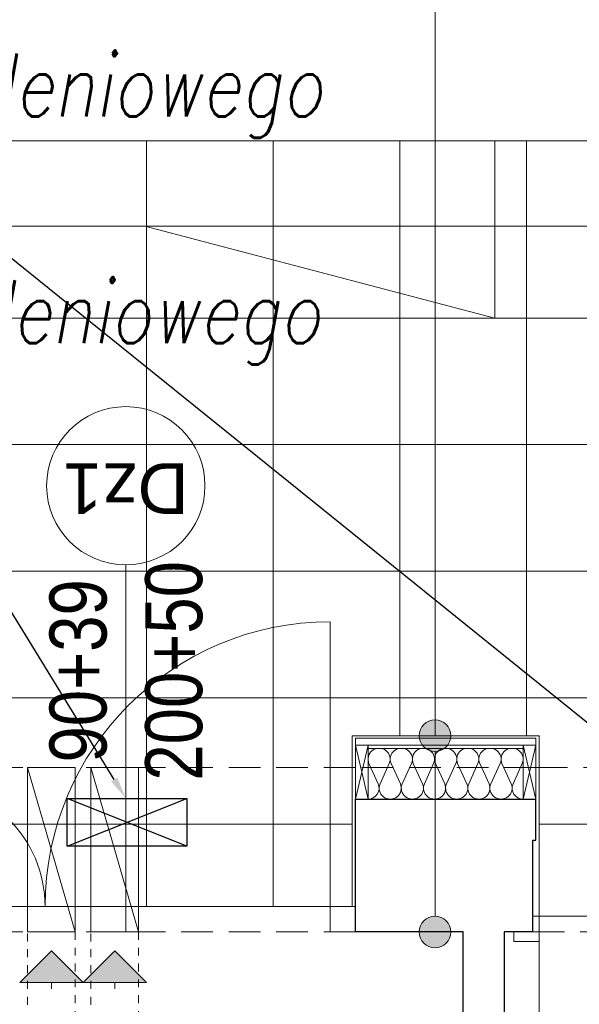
# Model space of a CAD drawing. Extents: x -558982 to 5119495, y -5290134 to 97908.
# Tile 242 of 256: x -427538 to -425770, y -7069 to -3958. Entities that reach past the tile are written whole.
import ezdxf
from ezdxf import colors
from ezdxf.entities.mleader import LeaderData, LeaderLine
from ezdxf.math import Vec2, Vec3

# ---------------------------------------------------------------- set-up
doc = ezdxf.new("R2010")
doc.units = 0
doc.header["$MEASUREMENT"] = 0
doc.linetypes.add('Hidden Line', pattern=[50, 25, -25])
doc.linetypes.add('Krawędzie ukryte', pattern=[150, 100, -50])
for name, color, linetype in [('!OSWIETLENIE-LL', 1, 'Continuous'), ('Arch ocieplenie', 252, 'Continuous'), ('Arch opisy', 252, 'Continuous'), ('Istniejące kominy', 252, 'Continuous')]:
    doc.layers.add(name, color=color, linetype=linetype)
for name, color, linetype, lineweight in [('$ IE_OPISY', 7, 'Continuous', 25), ('Arch drzwi_Nr_Pióra__10', 252, 'Continuous', 18), ('Arch ocieplenie_Nr_Pióra__44', 252, 'Continuous', 13), ('Arch opisy okien_Nr_Pióra__9', 252, 'Continuous', 13), ('Arch opisy_Nr_Pióra__21', 252, 'Continuous', 9), ('Arch opisy_Nr_Pióra__9', 252, 'Continuous', 13), ('Arch wykończenie_Nr_Pióra__81', 252, 'Continuous', 9), ('Arch wykończenie_Nr_Pióra__9', 252, 'Continuous', 13), ('INWENT OPISY_Nr_Pióra__9', 252, 'Continuous', 13), ('INWENT.ŚCIANY_Nr_Pióra__1', 252, 'Continuous', 25), ('INWENT.ŚCIANY_Nr_Pióra__2', 252, 'Continuous', 13), ('INWENT.ŚCIANY_Nr_Pióra__21', 252, 'Continuous', 9), ('Istniejące kominy_Nr_Pióra__21', 252, 'Continuous', 9), ('Istniejące schody_Nr_Pióra__5', 252, 'Continuous', 13)]:
    doc.layers.add(name, color=color, linetype=linetype, lineweight=lineweight)
doc.styles.add('GENERATED_STYLE_10', font='arial.ttf')
doc.styles.add('GENERATED_STYLE_6', font='ARIALN.TTF')
doc.styles.add('ROMANS', font='romans.shx', dxfattribs={"width": 0.85})

# ---------------------------------------------------------------- blocks, each defined once
blk = doc.blocks.new('Izolacja cieplna 14_31', base_point=(-417394.9, 37092.6))
at = {"layer": 'Arch ocieplenie_Nr_Pióra__44', "linetype": 'Continuous'}
for p, q in [((-417392, 37204.9), (-417362.9, 37140.3)), ((-417357, 37140.3), (-417327.9, 37204.9)), ((-417322, 37204.9), (-417292.9, 37140.3)), ((-417287, 37140.3), (-417257.9, 37204.9)), ((-417252, 37204.9), (-417222.9, 37140.3)), ((-417217, 37140.3), (-417187.9, 37204.9)), ((-417182, 37204.9), (-417152.9, 37140.3)), ((-417147, 37140.3), (-417117.9, 37204.9)), ((-417112, 37204.9), (-417082.9, 37140.3)), ((-417077, 37140.3), (-417047.9, 37204.9)), ((-417042, 37204.9), (-417012.9, 37140.3)), ((-417007, 37140.3), (-416977.9, 37204.9)), ((-416972, 37204.9), (-416942.9, 37140.3)), ((-416937, 37140.3), (-416907.9, 37204.9))]:
    blk.add_line(p, q, dxfattribs=at)
for centre, start_param, end_param in [((-417359.9, 37218.6), 5.870392, 9.837571), ((-417289.9, 37218.6), 5.870392, 9.837571), ((-417219.9, 37218.6), 5.870392, 9.837571), ((-417149.9, 37218.6), 5.870392, 9.837571), ((-417079.9, 37218.6), 5.870392, 9.837571), ((-417009.9, 37218.6), 5.870392, 9.837571), ((-416939.9, 37218.6), 5.870392, 9.837571), ((-417394.9, 37126.6), 4.712389, 6.695979), ((-417324.9, 37126.6), 2.7288, 6.695979), ((-417254.9, 37126.6), 2.7288, 6.695979), ((-417184.9, 37126.6), 2.7288, 6.695979), ((-417114.9, 37126.6), 2.7288, 6.695979), ((-417044.9, 37126.6), 2.7288, 6.695979), ((-416974.9, 37126.6), 2.7288, 6.695979), ((-416904.9, 37126.6), 2.7288, 4.712389)]:
    blk.add_ellipse(centre, major_axis=(35, 0), ratio=0.97225, start_param=start_param, end_param=end_param, dxfattribs=at)
blk = doc.blocks.new('Linia_5', base_point=(-418394.9, 36612.6))
at = {"layer": 'Istniejące kominy_Nr_Pióra__21', "linetype": 'Continuous'}
blk.add_hatch(color=256, dxfattribs=at).paths.add_polyline_path([(-418394.9, 36612.6), (-418294.9, 36512.6), (-418494.9, 36512.6)], flags=0)
for p, q in [((-418394.9, 36612.6), (-418494.9, 36512.6)), ((-418394.9, 36612.6), (-418294.9, 36512.6)), ((-418294.9, 36512.6), (-418494.9, 36512.6)), ((-418394.9, 36512.6), (-418394.9, 36492.6))]:
    blk.add_line(p, q, dxfattribs=at)
blk = doc.blocks.new('Linia_7', base_point=(-418194.9, 36612.6))
at = {"layer": 'Istniejące kominy_Nr_Pióra__21', "linetype": 'Continuous'}
blk.add_hatch(color=256, dxfattribs=at).paths.add_polyline_path([(-418194.9, 36612.6), (-418094.9, 36512.6), (-418294.9, 36512.6)], flags=0)
for p, q in [((-418194.9, 36612.6), (-418294.9, 36512.6)), ((-418194.9, 36612.6), (-418094.9, 36512.6)), ((-418094.9, 36512.6), (-418294.9, 36512.6)), ((-418194.9, 36512.6), (-418194.9, 36492.6))]:
    blk.add_line(p, q, dxfattribs=at)
blk = doc.blocks.new('Linia_58', base_point=(-417183.4, 36672.6))
at = {"layer": 'Arch opisy_Nr_Pióra__21', "linetype": 'Continuous'}
for points in [[(-417133.4, 37292.6), (-417137.2, 37311.7), (-417148, 37328), (-417164.2, 37338.8), (-417183.4, 37342.6), (-417202.5, 37338.8), (-417218.7, 37328), (-417229.6, 37311.7), (-417233.4, 37292.6), (-417229.6, 37273.5), (-417218.7, 37257.3), (-417202.5, 37246.4), (-417183.4, 37242.6), (-417164.2, 37246.4), (-417148, 37257.3), (-417137.2, 37273.5)], [(-417133.4, 36672.6), (-417137.2, 36691.7), (-417148, 36708), (-417164.2, 36718.8), (-417183.4, 36722.6), (-417202.5, 36718.8), (-417218.7, 36708), (-417229.6, 36691.7), (-417233.4, 36672.6), (-417229.6, 36653.5), (-417218.7, 36637.3), (-417202.5, 36626.4), (-417183.4, 36622.6), (-417164.2, 36626.4), (-417148, 36637.3), (-417137.2, 36653.5)]]:
    blk.add_hatch(color=256, dxfattribs=at).paths.add_polyline_path(points, flags=0)
blk.add_line((-417183.4, 36722.6), (-417183.4, 37242.6), dxfattribs=at)
for centre in [(-417183.4, 37292.6), (-417183.4, 36672.6)]:
    blk.add_circle(centre, 50, dxfattribs=at)
blk = doc.blocks.new('Linia_59', base_point=(-417183.4, 37292.6))
at = {"layer": 'Arch opisy_Nr_Pióra__21', "linetype": 'Continuous'}
blk.add_line((-417183.4, 37292.6), (-417183.4, 39802.4), dxfattribs=at)
blk.add_circle((-417183.4, 40102.4), 300, dxfattribs=at)

msp = doc.modelspace()

# ---------------------------------------------------------------- linework, layer by layer
at = {"layer": '!OSWIETLENIE-LL'}
msp.add_lwpolyline([(-427387.3, -6418.6), (-427010.2, -6418.6), (-427010.2, -6569.7), (-427387.3, -6569.7)], close=True, dxfattribs=at)
for points in [[(-427010.2, -6569.7), (-427387.3, -6418.6)], [(-427387.3, -6569.7), (-427010.2, -6418.6)]]:
    msp.add_lwpolyline(points, dxfattribs=at)
at = {"layer": 'Arch drzwi_Nr_Pióra__10', "linetype": 'Continuous'}
for p, q in [((-426557.5, -6760.6), (-426557.5, -5860.6)), ((-426477.5, -6760.6), (-426557.5, -6760.6)), ((-426557.5, -6760.6), (-426557.5, -6840.6)), ((-425897.5, -6790.6), (-425917.5, -6790.6)), ((-425897.5, -6870.6), (-425897.5, -6790.6)), ((-426477.5, -6840.6), (-426557.5, -6840.6)), ((-425977.5, -6870.6), (-425977.5, -6840.6)), ((-425977.5, -6870.6), (-425897.5, -6870.6)), ((-425897.5, -6870.6), (-425897.5, -7770.6))]:
    msp.add_line(p, q, dxfattribs=at)
for centre, radius, start, end in [((-426557.5, -6760.6), 900, 90, 180), ((-427847.5, -6760.6), 390, 0, 90), ((-425897.5, -6870.6), 900, 270, 0)]:
    msp.add_arc(centre, radius, start, end, dxfattribs=at)
at = {"layer": 'Arch opisy_Nr_Pióra__9', "linetype": 'Continuous'}
msp.add_line((-427202.5, -5680.6), (-427202.5, -6840.6), dxfattribs=at)
msp.add_circle((-427202.5, -5430.6), 250, dxfattribs=at)
at = {"layer": 'Arch wykończenie_Nr_Pióra__81', "linetype": 'Continuous'}
for p, q in [((-427137.5, -4340.6), (-427137.5, -6760.6)), ((-426737.5, -4340.6), (-426737.5, -6760.6)), ((-426337.5, -4340.6), (-426337.5, -6220.6)), ((-425937.5, -4340.6), (-425937.5, -6220.6)), ((-423427.5, -5300.6), (-428917.5, -5300.6)), ((-423427.5, -5700.6), (-428917.5, -5700.6)), ((-424397.5, -6100.6), (-428917.5, -6100.6)), ((-426487.5, -6500.6), (-427917.5, -6500.6)), ((-424997.5, -6500.6), (-425897.5, -6500.6)), ((-427847.5, -6760.6), (-426557.5, -6760.6)), ((-425897.5, -6790.6), (-424997.5, -6790.6))]:
    msp.add_line(p, q, dxfattribs=at)
at = {"layer": 'Arch wykończenie_Nr_Pióra__9', "linetype": 'Continuous'}
for p, q in [((-426487.5, -6220.6), (-426487.5, -6760.6)), ((-425897.5, -6220.6), (-426487.5, -6220.6)), ((-425897.5, -6220.6), (-425897.5, -6790.6)), ((-425907.5, -6228.6), (-426477.5, -6228.6)), ((-426477.5, -6228.6), (-426477.5, -6420.6)), ((-425907.5, -6250.6), (-426477.5, -6250.6)), ((-426477.5, -6420.6), (-426477.5, -6250.6)), ((-426477.5, -6250.6), (-426437.5, -6250.6)), ((-426477.5, -6420.6), (-426437.5, -6250.6)), ((-426437.5, -6420.6), (-426477.5, -6250.6)), ((-426437.5, -6250.6), (-426437.5, -6420.6)), ((-425947.5, -6420.6), (-425947.5, -6250.6)), ((-425947.5, -6250.6), (-425907.5, -6250.6)), ((-425947.5, -6420.6), (-425907.5, -6250.6)), ((-425907.5, -6420.6), (-425947.5, -6250.6)), ((-425907.5, -6228.6), (-425907.5, -6420.6)), ((-425907.5, -6250.6), (-425907.5, -6420.6)), ((-425947.5, -6260.6), (-426437.5, -6260.6)), ((-426437.5, -6420.6), (-426477.5, -6420.6)), ((-425907.5, -6420.6), (-425947.5, -6420.6))]:
    msp.add_line(p, q, dxfattribs=at)
at = {"layer": 'INWENT.ŚCIANY_Nr_Pióra__1', "linetype": 'Continuous'}
for p, q in [((-426477.5, -6840.6), (-426477.5, -6420.6)), ((-426477.5, -6420.6), (-425907.5, -6420.6)), ((-425907.5, -6550.6), (-425907.5, -6420.6)), ((-425917.5, -6840.6), (-425917.5, -6550.6)), ((-425917.5, -6550.6), (-425907.5, -6550.6)), ((-426137.5, -6840.6), (-426477.5, -6840.6)), ((-426137.5, -8720.6), (-426137.5, -6840.6)), ((-425917.5, -6840.6), (-426007.5, -6840.6)), ((-426007.5, -6840.6), (-426007.5, -8710.6))]:
    msp.add_line(p, q, dxfattribs=at)
at = {"layer": 'INWENT.ŚCIANY_Nr_Pióra__2', "linetype": 'Krawędzie ukryte'}
for p, q in [((-425907.5, -6320.6), (-426477.5, -6320.6)), ((-426477.5, -6420.6), (-426477.5, -6320.6)), ((-425907.5, -6420.6), (-425907.5, -6320.6)), ((-425907.5, -6320.6), (-425317.5, -6320.6))]:
    msp.add_line(p, q, dxfattribs=at)
at = {"layer": 'INWENT.ŚCIANY_Nr_Pióra__21', "linetype": 'Krawędzie ukryte'}
for p, q in [((-427927.5, -6320.6), (-426477.5, -6320.6)), ((-427927.5, -6840.6), (-426477.5, -6840.6)), ((-425917.5, -6840.6), (-424977.5, -6840.6))]:
    msp.add_line(p, q, dxfattribs=at)
at = {"layer": 'Istniejące kominy_Nr_Pióra__21', "linetype": 'Continuous'}
for p, q in [((-427512.5, -6320.6), (-427362.5, -6320.6)), ((-427512.5, -6840.6), (-427512.5, -6320.6)), ((-427512.5, -6320.6), (-427362.5, -6840.6)), ((-427362.5, -6320.6), (-427362.5, -6840.6)), ((-427312.5, -6320.6), (-427162.5, -6320.6)), ((-427312.5, -6840.6), (-427312.5, -6320.6)), ((-427312.5, -6320.6), (-427162.5, -6840.6)), ((-427162.5, -6320.6), (-427162.5, -6840.6)), ((-427362.5, -6840.6), (-427512.5, -6840.6)), ((-427162.5, -6840.6), (-427312.5, -6840.6))]:
    msp.add_line(p, q, dxfattribs=at)
at = {"layer": 'Istniejące kominy_Nr_Pióra__21', "linetype": 'Hidden Line'}
for p, q in [((-427512.5, -8720.6), (-427512.5, -6840.6)), ((-427362.5, -6840.6), (-427362.5, -8720.6)), ((-427312.5, -8720.6), (-427312.5, -6840.6)), ((-427162.5, -6840.6), (-427162.5, -8720.6))]:
    msp.add_line(p, q, dxfattribs=at)
at = {"layer": 'Istniejące schody_Nr_Pióra__5', "linetype": 'Continuous'}
for p, q in [((-423737.5, -4340.6), (-428917.5, -4340.6)), ((-426037.5, -4340.6), (-426037.5, -4900.6)), ((-423737.5, -4610.6), (-428627.5, -4610.6)), ((-426037.5, -4900.6), (-427142.5, -4610.6)), ((-423737.5, -4900.6), (-428337.5, -4900.6))]:
    msp.add_line(p, q, dxfattribs=at)

# ---------------------------------------------------------------- block references
at = {"layer": 'Arch ocieplenie', "color": 104, "linetype": 'Continuous', "lineweight": 13, "true_color": 0x029e21}
msp.add_blockref('Izolacja cieplna 14_31', (-426437.5, -6420.6), dxfattribs=at)
at = {"layer": 'Arch opisy', "linetype": 'Continuous'}
for name, p in [('Linia_59', (-426226, -6220.6)), ('Linia_58', (-426226, -6840.6))]:
    msp.add_blockref(name, p, dxfattribs=at)
at = {"layer": 'Istniejące kominy', "linetype": 'Continuous'}
for name, p in [('Linia_5', (-427437.5, -6900.6)), ('Linia_7', (-427237.5, -6900.6))]:
    msp.add_blockref(name, p, dxfattribs=at)

# ---------------------------------------------------------------- texts
at = {"layer": 'Arch opisy okien_Nr_Pióra__9', "linetype": 'Continuous', "insert": (-427202.5, -5519.7), "char_height": 160, "attachment_point": 2, "rotation": 180, "style": 'GENERATED_STYLE_10'}
msp.add_mtext('{Dz1}', dxfattribs=at)
at = {"layer": 'INWENT OPISY_Nr_Pióra__9', "linetype": 'Continuous', "insert": (-427443.4, -6015.6), "char_height": 180, "width": 1346.334, "attachment_point": 2, "rotation": 90, "line_spacing_factor": 1.007146, "style": 'GENERATED_STYLE_6'}
msp.add_mtext('{90+39\\P200+50}', dxfattribs=at)

# ---------------------------------------------------------------- leaders
at = {"layer": '$ IE_OPISY', "color": 7, "lineweight": 30}
ml = msp.add_multileader_mtext('Standard', dxfattribs=at)
ml.set_content('\\Q10;\\W0.8;zasilić z istn obwodu oświetleniowego', color=7, style='ROMANS')
ml.set_leader_properties()
ml.build(insert=Vec2(0, 0))
ml.multileader.update_dxf_attribs({"text_left_attachment_type": 6, "text_right_attachment_type": 6, "dogleg_length": 0.36, "arrow_head_size": 70})
ctx = ml.context
ctx.base_point, ctx.char_height, ctx.arrow_head_size, ctx.landing_gap_size, ctx.plane_origin = Vec3(-430661.2, -4330.8), 200, 70, 0.9, Vec3(-451752.8, -1961.3)
ctx.left_attachment, ctx.right_attachment = 6, 6
notes = []
notes.append((ctx, [(0, (1, 1, 0), (-428037.4, -4330.8), (-1, 0), 0.36, [(0, [(-425449.2, -6418.6)], 0, [])])]))
ctx.mtext.insert, ctx.mtext.rotation, ctx.mtext.width, ctx.mtext.defined_height, ctx.mtext.flow_direction = Vec3(-430660.3, -4064.2), 6.283185, 4429.801, 382.9, 5
ml = msp.add_multileader_mtext('Standard', dxfattribs=at)
ml.set_content('\\Q10;\\W0.8;zasilić z istn obwodu oświetleniowego', color=7, style='ROMANS')
ml.set_leader_properties()
ml.build(insert=Vec2(0, 0))
ml.multileader.update_dxf_attribs({"text_left_attachment_type": 6, "text_right_attachment_type": 6, "dogleg_length": 0.36, "arrow_head_size": 70})
ctx = ml.context
ctx.base_point, ctx.char_height, ctx.arrow_head_size, ctx.landing_gap_size, ctx.plane_origin = Vec3(-430668.4, -5047.1), 200, 70, 0.9, Vec3(-453506.1, -1961.3)
ctx.left_attachment, ctx.right_attachment = 6, 6
notes.append((ctx, [(0, (1, 1, 0), (-428044.6, -5047.1), (-1, 0), 0.36, [(0, [(-427202.5, -6418.6)], 0, [])])]))
ctx.mtext.insert, ctx.mtext.rotation, ctx.mtext.width, ctx.mtext.defined_height, ctx.mtext.flow_direction = Vec3(-430667.5, -4780.4), 6.283185, 4429.801, 382.9, 5
for ctx, leaders in notes:
    for number, flags, end, landing, length, lines in leaders:
        leader = LeaderData()
        leader.index, (leader.has_last_leader_line, leader.has_dogleg_vector, leader.attachment_direction) = number, flags
        leader.last_leader_point, leader.dogleg_vector, leader.dogleg_length = Vec3(end), Vec3(landing), length
        for number, points, colour, breaks in lines:
            line = LeaderLine()
            line.index, line.vertices, line.color, line.breaks = number, Vec3.list(points), colors.encode_raw_color(colour), breaks
            leader.lines.append(line)
        ctx.leaders.append(leader)

doc.saveas('drawing.dxf')
